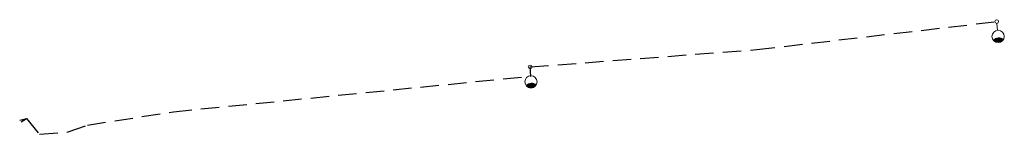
# Model space of a CAD drawing. Header units: inches. Extents: x 5585405 to 5585512, y 6010584 to 6010596.
import ezdxf

# ---------------------------------------------------------------- set-up
doc = ezdxf.new("R2010")
doc.units = ezdxf.units.IN
doc.header["$MEASUREMENT"] = 0
doc.linetypes.add('JIS_02_2.0', pattern=[3, 2, -1])
doc.layers.add('EOŚ_latarnie', color=1, linetype='Continuous', lineweight=20)
doc.layers.add('EOŚ_linie_nN_oświetleniowe', color=10, linetype='JIS_02_2.0', lineweight=30)

msp = doc.modelspace()

# ---------------------------------------------------------------- hatches: boundary and pattern name
at = {"layer": 'EOŚ_latarnie'}
for points in [[(5585512.11, 6010593.86, -0.516065), (5585511.03, 6010593.75, -0.447876)], [(5585461.33, 6010588.9, -0.516065), (5585460.25, 6010588.83, -0.447876)]]:
    msp.add_hatch(color=256, dxfattribs=at).paths.add_polyline_path(points)

# ---------------------------------------------------------------- linework, layer by layer
for p, q in [((5585511.4, 6010595.61), (5585511.47, 6010594.85)), ((5585460.68, 6010590.68), (5585460.73, 6010589.92))]:
    msp.add_line(p, q, dxfattribs=at)
for centre, radius in [((5585511.38, 6010595.81), 0.2), ((5585511.53, 6010594.19), 0.667), ((5585460.67, 6010590.88), 0.2), ((5585460.76, 6010589.25), 0.667)]:
    msp.add_circle(centre, radius, dxfattribs=at)
for centre, start, end in [((5585511.62, 6010593.32), 47.5905, 144.0964), ((5585460.82, 6010588.38), 45.3008, 141.8067)]:
    msp.add_arc(centre, 0.728, start, end, dxfattribs=at)
at = {"layer": 'EOŚ_linie_nN_oświetleniowe'}
for points in [[(5585405.19, 6010585.1), (5585405.93, 6010585.28), (5585407.33, 6010583.56), (5585410.46, 6010583.81), (5585412.55, 6010584.56), (5585412.55, 6010584.56), (5585421.9, 6010586.01), (5585460.73, 6010589.88), (5585460.67, 6010590.88), (5585485.29, 6010592.76), (5585511.38, 6010595.81)], [(5585405.34, 6010584.9), (5585405.93, 6010585.28)]]:
    msp.add_lwpolyline(points, dxfattribs=at)

doc.saveas('drawing.dxf')
